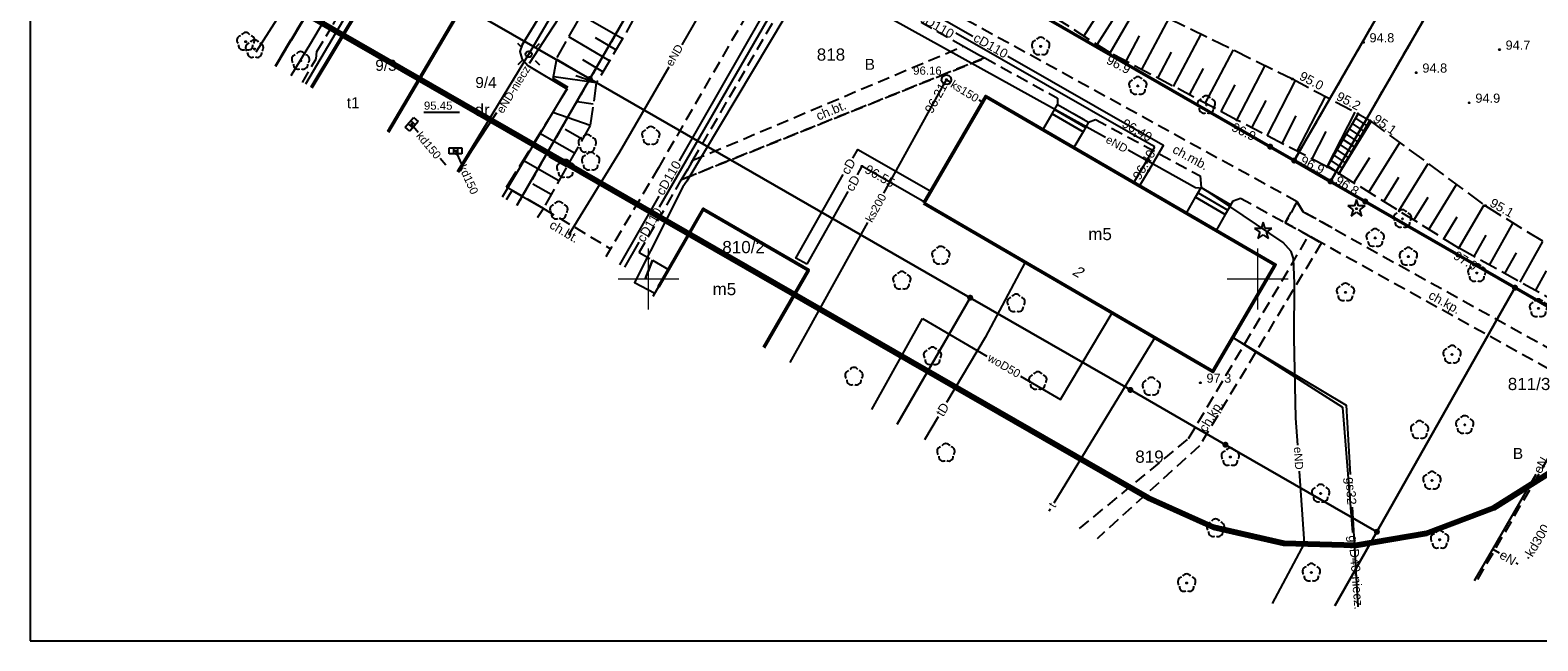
# Model space of a CAD drawing. Extents: x 7487549 to 7487844, y 5781020 to 5781260.
# Tile 1 of 13: x 7487549 to 7487673, y 5781020 to 5781070. Entities that reach past the tile are written whole.
import ezdxf

# ---------------------------------------------------------------- set-up
doc = ezdxf.new("R2010")
doc.units = 0
doc.header["$MEASUREMENT"] = 0
for name, pattern in [('4001', [0]), ('4002', [2, 1, -1]), ('4003', [3, 2, -1]), ('4004', [4, 3, -1]), ('4005', [5, 4, -1]), ('4010', [5, 3, -2]), ('4216', [0]), ('4512', [0]), ('4513', [3, 2, -1]), ('4711', [0]), ('4721', [0]), ('4731', [0]), ('4741', [0]), ('4751', [0]), ('4761', [0]), ('4764', [3, 2, -1])]:
    doc.linetypes.add(name, pattern=pattern)
doc.layers.get('0').update_dxf_attribs({"linetype": 'CONTINUOUS'})
doc.layers.add('! strefy mpzp', color=150, linetype='CONTINUOUS', lineweight=50)
for name, color, linetype in [('1', 7, 'CONTINUOUS'), ('1246', 7, 'CONTINUOUS'), ('1361', 7, 'CONTINUOUS'), ('1363', 250, 'CONTINUOUS'), ('1412', 104, 'CONTINUOUS'), ('1413', 104, 'CONTINUOUS'), ('1422', 104, 'CONTINUOUS'), ('1423', 104, 'CONTINUOUS'), ('1726', 14, 'CONTINUOUS'), ('1728', 14, 'CONTINUOUS'), ('1736', 135, 'CONTINUOUS'), ('1812', 7, 'CONTINUOUS'), ('4512', 7, 'CONTINUOUS'), ('4513', 7, 'CONTINUOUS'), ('4711', 5, 'CONTINUOUS'), ('4721', 14, 'CONTINUOUS'), ('4731', 135, 'CONTINUOUS'), ('4741', 52, 'CONTINUOUS'), ('4751', 40, 'CONTINUOUS'), ('4761', 1, 'CONTINUOUS'), ('4764', 1, 'CONTINUOUS'), ('5214', 130, 'CONTINUOUS'), ('5216', 7, 'CONTINUOUS'), ('5220', 82, 'CONTINUOUS'), ('5230', 104, 'CONTINUOUS'), ('5310', 7, 'CONTINUOUS'), ('5318', 7, 'CONTINUOUS'), ('5334', 7, 'CONTINUOUS'), ('5511', 8, 'CONTINUOUS'), ('5513', 8, 'CONTINUOUS'), ('5515', 7, 'CONTINUOUS'), ('5558', 8, 'CONTINUOUS'), ('5722', 14, 'CONTINUOUS'), ('5852', 8, 'CONTINUOUS'), ('6216', 7, 'CONTINUOUS'), ('6230', 7, 'CONTINUOUS'), ('6301', 7, 'CONTINUOUS'), ('6302', 7, 'CONTINUOUS'), ('6711', 7, 'CONTINUOUS'), ('6721', 7, 'CONTINUOUS'), ('6731', 7, 'CONTINUOUS'), ('6741', 7, 'CONTINUOUS'), ('6751', 7, 'CONTINUOUS'), ('6761', 7, 'CONTINUOUS'), ('6802', 7, 'CONTINUOUS'), ('ZAKRES_OPRACOWANIA', 82, 'CONTINUOUS')]:
    doc.layers.add(name, color=color, linetype=linetype)
doc.styles.get("Standard").update_dxf_attribs({"font": 'arial.ttf'})

# ---------------------------------------------------------------- blocks, each defined once
blk = doc.blocks.new('1363')
at = {"layer": '1363', "color": 250, "linetype": 'Continuous'}
for p, q in [((-1.06, 1.06), (-1.77, 1.77)), ((1.06, 1.06), (1.77, 1.77)), ((-1.06, -1.06), (-1.77, -1.77)), ((1.06, -1.06), (1.77, -1.77))]:
    blk.add_line(p, q, dxfattribs=at)
blk.add_circle((0, 0), 0.5, dxfattribs=at)
blk = doc.blocks.new('1361')
at = {"layer": '1361', "color": 7, "linetype": 'Continuous'}
blk.add_circle((0, 0), 0.5, dxfattribs=at)
blk = doc.blocks.new('1728')
at = {"layer": '1728', "color": 36, "linetype": 'Continuous', "true_color": 0x803300}
for p, q in [((-1.05, 0.5), (1.05, 0.5)), ((-1.05, -0.5), (-1.05, 0.5)), ((-0.35, 0.5), (-0.35, -0.5)), ((0.35, 0.5), (0.35, -0.5)), ((1.05, 0.5), (1.05, -0.5)), ((1.05, -0.5), (-1.05, -0.5))]:
    blk.add_line(p, q, dxfattribs=at)
blk = doc.blocks.new('1736')
at = {"layer": '1736', "color": 212, "linetype": 'Continuous', "true_color": 0xd200d2}
blk.add_circle((0, 0), 0.09, dxfattribs=at)
blk = doc.blocks.new('1726')
at = {"layer": '1726', "color": 36, "linetype": 'Continuous', "true_color": 0x803300}
blk.add_circle((0, 0), 0.09, dxfattribs=at)
blk = doc.blocks.new('1812')
at = {"layer": '1812', "color": 7, "linetype": 'Continuous'}
blk.add_circle((0, 0), 0.09, dxfattribs=at)
blk = doc.blocks.new('1413')
at = {"layer": '1413', "color": 104, "linetype": 'Continuous'}
for p, q in [((-0.33, 0.47), (-1.43, 0.47)), ((-1.43, 0.47), (-0.55, -0.17)), ((0, 1.5), (-0.33, 0.47)), ((0.33, 0.47), (0, 1.5)), ((1.43, 0.47), (0.33, 0.47)), ((0.55, -0.17), (1.43, 0.47)), ((-0.55, -0.17), (-0.88, -1.21)), ((-0.88, -1.21), (0, -0.57)), ((0, -0.57), (0.88, -1.21)), ((0.88, -1.21), (0.55, -0.17))]:
    blk.add_line(p, q, dxfattribs=at)
blk = doc.blocks.new('1423')
at = {"layer": '1423', "color": 104, "linetype": 'Continuous'}
for centre, start, end in [((-0.71, 0.23), 102.5, 221.75), ((0, 0.75), 30.19, 149.77), ((0.71, 0.23), 318.3, 77.49), ((-0.44, -0.61), 174.33, 293.45), ((0.44, -0.61), 246.24, 5.74)]:
    blk.add_arc(centre, 0.75, start, end, dxfattribs=at)
blk = doc.blocks.new('1412')
at = {"layer": '1412', "color": 96, "linetype": 'Continuous', "true_color": 0x008000}
for p, q in [((-0.33, 0.47), (-1.43, 0.47)), ((-1.43, 0.47), (-0.55, -0.17)), ((0, 1.5), (-0.33, 0.47)), ((0.33, 0.47), (0, 1.5)), ((1.43, 0.47), (0.33, 0.47)), ((0.55, -0.17), (1.43, 0.47)), ((-0.55, -0.17), (-0.88, -1.21)), ((-0.88, -1.21), (0, -0.57)), ((0, -0.57), (0.88, -1.21)), ((0.88, -1.21), (0.55, -0.17))]:
    blk.add_line(p, q, dxfattribs=at)
blk.add_circle((0, 0), 0.1, dxfattribs=at)
blk = doc.blocks.new('1422')
at = {"layer": '1422', "color": 96, "linetype": 'Continuous', "true_color": 0x008000}
blk.add_circle((0, 0), 0.1, dxfattribs=at)
for centre, start, end in [((-0.71, 0.23), 102.5, 221.75), ((0, 0.75), 30.19, 149.77), ((0.71, 0.23), 318.3, 77.49), ((-0.44, -0.61), 174.33, 293.45), ((0.44, -0.61), 246.24, 5.74)]:
    blk.add_arc(centre, 0.75, start, end, dxfattribs=at)
blk = doc.blocks.new('1246')
at = {"linetype": 'Continuous', "true_color": 0xfeffff}
h = blk.add_hatch(color=7, dxfattribs=at)
h.dxf.hatch_style = 1
h.paths.add_polyline_path([(-0.25, 0, 1), (0.25, 0, 1)])
at = {"linetype": 'Continuous', "lineweight": 0}
h = blk.add_hatch(color=0, dxfattribs=at)
edge = h.paths.add_edge_path()
edge.add_arc((0, 0), 0.045, 0, 360)

msp = doc.modelspace()

# ---------------------------------------------------------------- linework, layer by layer
at = {"layer": '! strefy mpzp'}
msp.add_lwpolyline([(7487686.3, 5781040.56), (7487683.08, 5781042.41), (7487658.82, 5781056.35), (7487655.97, 5781057.99), (7487652.99, 5781059.7), (7487651.02, 5781060.84), (7487606.7, 5781086.33), (7487596.48, 5781092.21), (7487590.35, 5781095.73), (7487587.4, 5781097.42), (7487667.23, 5781230.64), (7487679.81, 5781251.64)], dxfattribs=at)
msp.add_lwpolyline([(7487549.26, 5781020.33), (7487844.26, 5781020.33), (7487844.26, 5781260.33), (7487549.26, 5781260.33)], close=True)
at = {"linetype": 'Continuous', "lineweight": 18, "ltscale": 0.5}
for points in [[(7487600, 5781047.5), (7487600, 5781050), (7487600, 5781052.5)], [(7487650, 5781047.5), (7487650, 5781050), (7487650, 5781052.5)], [(7487597.5, 5781050), (7487600, 5781050), (7487602.5, 5781050)], [(7487647.5, 5781050), (7487650, 5781050), (7487652.5, 5781050)]]:
    msp.add_lwpolyline(points, dxfattribs=at)
at = {"layer": '4512', "color": 7, "linetype": '4512', "lineweight": 25}
for points in [[(7487589.64, 5781069.2), (7487597.91, 5781082.71), (7487602.32, 5781088.84), (7487603.14, 5781089.7), (7487607.97, 5781093.77), (7487608.84, 5781093.32)], [(7487589.64, 5781069.2), (7487589.45, 5781068.64), (7487589.62, 5781068.07), (7487590.09, 5781067.5), (7487593.31, 5781065.58), (7487588, 5781056.7)]]:
    msp.add_lwpolyline(points, dxfattribs=at)
at = {"layer": '4513', "color": 7, "linetype": '4513', "ltscale": 0.5}
for p, q in [((7487614.08, 5781082.06), (7487600.81, 5781059.1)), ((7487653.23, 5781056.33), (7487614.14, 5781077.78)), ((7487603.64, 5781059.72), (7487613.21, 5781076.18)), ((7487613.21, 5781076.18), (7487627.6, 5781068.11)), ((7487602.72, 5781058.14), (7487627.6, 5781068.11)), ((7487627.6, 5781068.11), (7487633.57, 5781064.82)), ((7487633.57, 5781064.82), (7487633.58, 5781064.31)), ((7487633.58, 5781064.31), (7487636.12, 5781062.84)), ((7487636.12, 5781062.84), (7487636.68, 5781063.07)), ((7487636.68, 5781063.07), (7487645.28, 5781058.44)), ((7487600.81, 5781059.1), (7487596.89, 5781052.47)), ((7487603.64, 5781059.72), (7487602.72, 5781058.14)), ((7487599.23, 5781052.16), (7487602.72, 5781058.14)), ((7487645.28, 5781058.44), (7487645.35, 5781057.49)), ((7487645.35, 5781057.49), (7487647.8, 5781056.06)), ((7487647.8, 5781056.06), (7487647.99, 5781056.41)), ((7487647.99, 5781056.41), (7487648.58, 5781056.62)), ((7487648.58, 5781056.62), (7487652.26, 5781054.61)), ((7487653.22, 5781056.33), (7487652.26, 5781054.61)), ((7487652.26, 5781054.61), (7487653.23, 5781056.33)), ((7487653.72, 5781055.51), (7487653.22, 5781056.33)), ((7487656.1, 5781054.19), (7487653.72, 5781055.51)), ((7487652.26, 5781054.61), (7487654.18, 5781053.54)), ((7487654.18, 5781053.54), (7487655.23, 5781052.95))]:
    msp.add_line(p, q, dxfattribs=at)
at = {"layer": '4711', "color": 5, "linetype": '4711'}
for points in [[(7487618.33, 5781039.3), (7487622.49, 5781046.75)], [(7487622.49, 5781046.75), (7487627.76, 5781043.66)], [(7487630.52, 5781042.04), (7487633.81, 5781040.12), (7487638.05, 5781047.21)]]:
    msp.add_lwpolyline(points, dxfattribs=at)
at = {"layer": '4721', "color": 36, "linetype": '4721', "true_color": 0x803300}
for points in [[(7487619.32, 5781057.02), (7487624.26, 5781065.98), (7487624.45, 5781066.33)], [(7487624.45, 5781066.33), (7487624.78, 5781066.12), (7487624.8, 5781066.11)], [(7487627.12, 5781064.67), (7487627.41, 5781064.49)], [(7487580.57, 5781062.67), (7487581.1, 5781062.04)], [(7487582.9, 5781059.91), (7487583.38, 5781059.35)], [(7487584.16, 5781060.49), (7487584.27, 5781060.24), (7487584.66, 5781059.41)], [(7487611.64, 5781043.14), (7487612.84, 5781045.3), (7487617.99, 5781054.63)], [(7487672.19, 5781027.08), (7487672.25, 5781027.18)]]:
    msp.add_lwpolyline(points, dxfattribs=at)
at = {"layer": '4731', "color": 212, "linetype": '4731', "true_color": 0xd200d2}
for points in [[(7487602.54, 5781059.67), (7487612.89, 5781077.74)], [(7487612.89, 5781077.74), (7487615.72, 5781076.12), (7487626.61, 5781069.9)], [(7487613.1, 5781077.06), (7487600.88, 5781055.88)], [(7487641.55, 5781060.82), (7487639.93, 5781061.74), (7487625.23, 5781070.14)], [(7487629.5, 5781068.25), (7487640.24, 5781062.11), (7487642.26, 5781060.96)], [(7487616.77, 5781059.91), (7487617.18, 5781060.62), (7487623.17, 5781057.2), (7487622.64, 5781056.29)], [(7487639.84, 5781057.89), (7487640.59, 5781059.18), (7487641.55, 5781060.82)], [(7487642.26, 5781060.96), (7487641.04, 5781058.87), (7487640.31, 5781057.62)], [(7487622.64, 5781056.29), (7487617.52, 5781059.23), (7487617.12, 5781058.53)], [(7487612.99, 5781051.2), (7487612.09, 5781051.71), (7487615.99, 5781058.55)], [(7487597.66, 5781051.16), (7487600.88, 5781056.79)], [(7487616.35, 5781057.16), (7487612.99, 5781051.2)], [(7487599.22, 5781053), (7487598.03, 5781050.95)]]:
    msp.add_lwpolyline(points, dxfattribs=at)
at = {"layer": '4741', "color": 52, "linetype": '4741', "true_color": 0xbfbf00}
for points in [[(7487647.96, 5781045.2), (7487657.25, 5781039.65), (7487657.58, 5781033.96)], [(7487657.8, 5781029.2), (7487656.98, 5781039.46), (7487647.96, 5781045.2)], [(7487657.74, 5781031.29), (7487658.21, 5781023.13)]]:
    msp.add_lwpolyline(points, dxfattribs=at)
at = {"layer": '4751', "color": 30, "linetype": '4751', "true_color": 0xff9100}
for points in [[(7487630.92, 5781051.36), (7487627.64, 5781045.21), (7487624.47, 5781039.86)], [(7487633.29, 5781031.65), (7487641.56, 5781045.17)], [(7487623.78, 5781038.69), (7487622.66, 5781036.82)], [(7487632.87, 5781030.96), (7487632.99, 5781031.16)]]:
    msp.add_lwpolyline(points, dxfattribs=at)
at = {"layer": '4761', "color": 1, "linetype": '4761'}
for points in [[(7487584.33, 5781058.81), (7487590.17, 5781068.42), (7487598.27, 5781082.21), (7487602.83, 5781088.19), (7487606.99, 5781092.29), (7487607.93, 5781091.48)], [(7487590.23, 5781067.69), (7487591.77, 5781070.03), (7487598.93, 5781081.03), (7487604.91, 5781089.18), (7487609.24, 5781091.72), (7487609.39, 5781092.38)], [(7487609.39, 5781092.38), (7487609.75, 5781091.84), (7487609.05, 5781089.15), (7487610.89, 5781084.55), (7487608.03, 5781078.36), (7487602.73, 5781069.2)], [(7487637.5, 5781061.58), (7487613.99, 5781074.63), (7487613.62, 5781074.67), (7487612.81, 5781074.27), (7487612.61, 5781073.86), (7487603.16, 5781058.01), (7487602.83, 5781057.56), (7487598.86, 5781049.7), (7487600.51, 5781048.82)], [(7487576.75, 5781074.37), (7487574.92, 5781071.16), (7487571.86, 5781065.95)], [(7487574.58, 5781073.27), (7487572.25, 5781069.29), (7487570.65, 5781066.65)], [(7487601.66, 5781067.36), (7487597.62, 5781060.39), (7487593.44, 5781053.58)], [(7487584.42, 5781058.75), (7487585.49, 5781060.52), (7487587.55, 5781063.64)], [(7487653.28, 5781036.37), (7487653.13, 5781038.59), (7487652.99, 5781045.18), (7487653.03, 5781049.62), (7487652.93, 5781051.68), (7487652.75, 5781052.25), (7487652.1, 5781052.99), (7487645.51, 5781057.4), (7487644.9, 5781057.47), (7487639.37, 5781060.55)], [(7487651.22, 5781023.4), (7487653.83, 5781028.32), (7487653.43, 5781034.24)], [(7487667.79, 5781025.27), (7487669.29, 5781027.84), (7487672.86, 5781033.99)], [(7487669.29, 5781027.84), (7487669.8, 5781027.54)], [(7487671.17, 5781026.72), (7487671.35, 5781026.62)]]:
    msp.add_lwpolyline(points, dxfattribs=at)
at = {"layer": '4764', "color": 1, "linetype": '4764', "ltscale": 0.5}
msp.add_lwpolyline([(7487571.61, 5781066.1), (7487572.73, 5781068.05), (7487572.77, 5781068.63), (7487574.12, 5781070.85), (7487583.54, 5781087.39), (7487594.11, 5781105.84), (7487595.9, 5781105.44), (7487597.67, 5781108.4), (7487597.09, 5781109.63), (7487599.92, 5781114.46), (7487611.22, 5781133.77), (7487611.73, 5781134.14), (7487612.68, 5781135.75), (7487612.58, 5781136.34), (7487613.64, 5781138.06), (7487615.26, 5781138.02), (7487627.82, 5781158.68), (7487627.2, 5781159.45), (7487628.09, 5781161.01), (7487627.97, 5781161.68), (7487640.49, 5781182.05)], dxfattribs=at)
at = {"layer": '5214', "color": 7, "linetype": '4010', "lineweight": 35, "ltscale": 0.5}
for points in [[(7487679.81, 5781251.64), (7487667.23, 5781230.64), (7487587.4, 5781097.42), (7487569.38, 5781067.43)], [(7487569.38, 5781067.43), (7487587.4, 5781097.42), (7487667.23, 5781230.64), (7487679.81, 5781251.64)]]:
    msp.add_lwpolyline(points, dxfattribs=at)
at = {"layer": '5216', "color": 7, "linetype": '4216'}
for points in [[(7487764.5, 5781247.9), (7487714.69, 5781161.49), (7487712.48, 5781162.76), (7487652.99, 5781059.7), (7487651.02, 5781060.84), (7487606.7, 5781086.33), (7487596.48, 5781092.21), (7487590.35, 5781095.73), (7487587.4, 5781097.42), (7487667.23, 5781230.64), (7487679.81, 5781251.64)], [(7487655.97, 5781057.99), (7487652.99, 5781059.7), (7487712.48, 5781162.76), (7487714.69, 5781161.49), (7487709.14, 5781151.85), (7487709.92, 5781151.43), (7487655.97, 5781057.99)], [(7487690.51, 5781055.43), (7487683.08, 5781042.41), (7487671.11, 5781049.28), (7487658.82, 5781056.35), (7487655.97, 5781057.99), (7487709.92, 5781151.43), (7487737.05, 5781136.9), (7487690.51, 5781055.43)], [(7487569.38, 5781067.43), (7487587.4, 5781097.42), (7487590.35, 5781095.73), (7487578.5, 5781075.95), (7487572.34, 5781065.68)], [(7487587.4, 5781097.42), (7487569.38, 5781067.43)], [(7487595.19, 5781066.39), (7487584.75, 5781072.39), (7487596.48, 5781092.21), (7487606.7, 5781086.33), (7487595.19, 5781066.39)], [(7487595.19, 5781066.39), (7487606.7, 5781086.33), (7487651.02, 5781060.84), (7487652.99, 5781059.7), (7487655.97, 5781057.99), (7487658.82, 5781056.35), (7487671.11, 5781049.28), (7487659.78, 5781029.27), (7487647.35, 5781036.41), (7487639.55, 5781040.9), (7487626.4, 5781048.46), (7487595.19, 5781066.39)], [(7487572.34, 5781065.68), (7487578.5, 5781075.95), (7487584.75, 5781072.39), (7487578.65, 5781062.06)], [(7487578.65, 5781062.06), (7487584.75, 5781072.39), (7487595.19, 5781066.39), (7487589.2, 5781056.01)], [(7487589.2, 5781056.01), (7487595.19, 5781066.39)], [(7487595.19, 5781066.39), (7487626.4, 5781048.46), (7487620.42, 5781038.1)], [(7487656.34, 5781023.19), (7487659.78, 5781029.27), (7487671.11, 5781049.28)], [(7487671.11, 5781049.28), (7487683.08, 5781042.41), (7487686.3, 5781040.56)], [(7487620.42, 5781038.1), (7487626.4, 5781048.46), (7487639.55, 5781040.9), (7487647.35, 5781036.41), (7487659.78, 5781029.27), (7487656.34, 5781023.19)]]:
    msp.add_lwpolyline(points, dxfattribs=at)
at = {"layer": '5220', "color": 96, "linetype": '4004', "ltscale": 0.5, "true_color": 0x008000}
for points in [[(7487671.81, 5781092.3), (7487652.99, 5781059.7), (7487651.02, 5781060.84), (7487615.9, 5781081.04), (7487618.59, 5781085.75), (7487617.03, 5781086.93), (7487627.26, 5781096.78), (7487640.46, 5781116.63), (7487647.96, 5781129.34), (7487671.81, 5781092.3)], [(7487690.51, 5781055.43), (7487683.08, 5781042.41), (7487671.11, 5781049.28), (7487658.82, 5781056.35), (7487655.97, 5781057.99), (7487674, 5781089.22), (7487700.27, 5781072.5), (7487690.51, 5781055.43)]]:
    msp.add_lwpolyline(points, dxfattribs=at)
at = {"layer": '5230', "color": 104, "linetype": '4002', "ltscale": 0.5}
for points in [[(7487679.81, 5781251.64), (7487667.23, 5781230.64), (7487659.05, 5781216.99), (7487658.18, 5781215.55), (7487587.4, 5781097.42), (7487569.38, 5781067.43)], [(7487689.76, 5781123.41), (7487671.81, 5781092.3), (7487652.99, 5781059.7), (7487651.02, 5781060.84), (7487615.9, 5781081.04), (7487618.59, 5781085.75), (7487617.03, 5781086.93), (7487627.26, 5781096.78), (7487640.46, 5781116.63), (7487647.96, 5781129.34), (7487653.92, 5781139.47), (7487677.85, 5781180.13)], [(7487674, 5781089.22), (7487655.97, 5781057.99), (7487652.99, 5781059.7), (7487671.81, 5781092.3), (7487689.76, 5781123.41), (7487712.48, 5781162.76), (7487714.69, 5781161.49), (7487709.14, 5781151.85), (7487709.92, 5781151.43), (7487690.64, 5781118.05), (7487674, 5781089.22)], [(7487569.38, 5781067.43), (7487587.4, 5781097.42), (7487590.35, 5781095.73), (7487578.5, 5781075.95), (7487572.34, 5781065.68)], [(7487572.34, 5781065.68), (7487578.5, 5781075.95), (7487590.35, 5781095.73), (7487596.48, 5781092.21), (7487584.75, 5781072.39)], [(7487578.65, 5781062.06), (7487584.75, 5781072.39), (7487596.48, 5781092.21), (7487606.7, 5781086.33), (7487595.19, 5781066.39), (7487589.2, 5781056.01)], [(7487683.08, 5781042.41), (7487671.11, 5781049.28), (7487658.82, 5781056.35), (7487655.97, 5781057.99), (7487674, 5781089.22)], [(7487589.2, 5781056.01), (7487595.19, 5781066.39), (7487606.7, 5781086.33), (7487615.9, 5781081.04), (7487651.02, 5781060.84), (7487652.99, 5781059.7), (7487655.97, 5781057.99), (7487658.82, 5781056.35), (7487671.11, 5781049.28), (7487683.08, 5781042.41), (7487686.3, 5781040.56)], [(7487584.75, 5781072.39), (7487578.65, 5781062.06)]]:
    msp.add_lwpolyline(points, dxfattribs=at)
at = {"layer": '5310', "color": 7, "linetype": '4001', "lineweight": 50}
for points in [[(7487572.34, 5781065.68), (7487578.5, 5781075.95), (7487584.75, 5781072.39)], [(7487584.75, 5781072.39), (7487578.65, 5781062.06)], [(7487622.59, 5781056.21), (7487627.68, 5781064.96), (7487651.44, 5781051.16), (7487646.32, 5781042.4), (7487622.59, 5781056.21)], [(7487600.82, 5781049.35), (7487601.64, 5781050.78), (7487604.5, 5781055.72), (7487613.12, 5781050.72), (7487609.47, 5781044.38)]]:
    msp.add_lwpolyline(points, dxfattribs=at)
at = {"layer": '5318', "color": 7, "linetype": '4005'}
msp.add_lwpolyline([(7487599.74, 5781049.97), (7487600.34, 5781051.53), (7487601.64, 5781050.78), (7487600.36, 5781048.55)], dxfattribs=at)
at = {"layer": '5334', "color": 7, "linetype": '4001'}
for p, q in [((7487657.51, 5781062.31), (7487658.43, 5781061.68)), ((7487657.76, 5781062.74), (7487658.69, 5781062.12)), ((7487658.01, 5781063.17), (7487658.94, 5781062.55)), ((7487657.01, 5781061.44), (7487657.93, 5781060.82)), ((7487657.26, 5781061.87), (7487658.18, 5781061.25)), ((7487656.25, 5781060.14), (7487657.18, 5781059.51)), ((7487656.5, 5781060.57), (7487657.43, 5781059.95)), ((7487656.75, 5781061.01), (7487657.68, 5781060.38)), ((7487655.75, 5781059.27), (7487656.67, 5781058.65)), ((7487656, 5781059.71), (7487656.92, 5781059.08))]:
    msp.add_line(p, q, dxfattribs=at)
at = {"layer": '5334'}
for points in [[(7487633.33, 5781063.88), (7487635.86, 5781062.41)], [(7487645.1, 5781057.05), (7487647.55, 5781055.63)]]:
    msp.add_lwpolyline(points, dxfattribs=at)
at = {"layer": '5334', "color": 7, "linetype": '4001'}
for points in [[(7487633.12, 5781063.52, 0), (7487635.66, 5781062.05, 0), (7487634.91, 5781060.76, 0), (7487632.37, 5781062.23, 0), (7487633.12, 5781063.52, 0)], [(7487633.12, 5781063.52, 0), (7487633.58, 5781064.31, 0), (7487636.12, 5781062.84, 0), (7487635.66, 5781062.05, 0), (7487633.12, 5781063.52, 0)], [(7487655.7, 5781059.19, 0), (7487658.23, 5781063.54, 0), (7487659.19, 5781062.98, 0), (7487656.67, 5781058.63, 0), (7487655.7, 5781059.19, 0)], [(7487644.89, 5781056.69, 0), (7487645.35, 5781057.49, 0), (7487647.8, 5781056.06, 0), (7487647.34, 5781055.27, 0), (7487644.89, 5781056.69, 0)], [(7487644.89, 5781056.69, 0), (7487647.34, 5781055.27, 0), (7487646.59, 5781053.98, 0), (7487644.14, 5781055.4, 0), (7487644.89, 5781056.69, 0)]]:
    msp.add_polyline3d(points, dxfattribs=at)
at = {"layer": '5511', "color": 8, "linetype": 'Continuous'}
msp.add_lwpolyline([(7487578.65, 5781062.06), (7487584.75, 5781072.39), (7487596.48, 5781092.21), (7487602.32, 5781088.84), (7487597.91, 5781082.71), (7487589.64, 5781069.2), (7487589.45, 5781068.64), (7487589.62, 5781068.07), (7487590.09, 5781067.5), (7487593.31, 5781065.58), (7487588, 5781056.7)], dxfattribs=at)
at = {"layer": '5513', "color": 7, "linetype": '4513', "ltscale": 0.5}
for points in [[(7487627.6, 5781068.11), (7487602.72, 5781058.14), (7487603.64, 5781059.72), (7487625.86, 5781069.09), (7487627.6, 5781068.11)], [(7487653.23, 5781056.33), (7487653.72, 5781055.51), (7487676.51, 5781042.86), (7487677.95, 5781042.72), (7487679.15, 5781043.25), (7487676.41, 5781039.74), (7487676.51, 5781041.15), (7487655.23, 5781052.95), (7487654.18, 5781053.54), (7487652.26, 5781054.61), (7487653.23, 5781056.33)], [(7487590.89, 5781055.04), (7487591.38, 5781055.78), (7487596.89, 5781052.47)], [(7487596.89, 5781052.47), (7487596.51, 5781051.82)], [(7487635.37, 5781029.53), (7487644.33, 5781036.91), (7487654.18, 5781053.54), (7487655.23, 5781052.95), (7487645.21, 5781036.31), (7487636.81, 5781028.7)], [(7487599.23, 5781052.16), (7487600.34, 5781051.53), (7487599.74, 5781049.97)], [(7487668.06, 5781025.37), (7487676.41, 5781039.74), (7487679.15, 5781043.25), (7487679.96, 5781044.72), (7487681.01, 5781044.15), (7487680.3, 5781042.66), (7487680.3, 5781041.76), (7487680.71, 5781041.17), (7487685.07, 5781038.83)]]:
    msp.add_lwpolyline(points, dxfattribs=at)
at = {"layer": '5515', "color": 7, "linetype": '4001'}
msp.add_lwpolyline([(7487562.62, 5781072.87), (7487570.84, 5781085.62), (7487582.83, 5781104.13), (7487597.69, 5781128.52), (7487628.26, 5781176.21), (7487658.07, 5781226.66), (7487664.32, 5781223.53), (7487647.72, 5781195.83), (7487631.69, 5781169.22), (7487600.29, 5781119.43), (7487567.77, 5781068.59)], dxfattribs=at)
at = {"layer": '5558', "color": 8, "linetype": 'Continuous'}
for points in [[(7487588.35, 5781056.5), (7487588.81, 5781057.26), (7487591.38, 5781055.78)], [(7487591.38, 5781055.78), (7487590.89, 5781055.04)]]:
    msp.add_lwpolyline(points, dxfattribs=at)
at = {"layer": '5722', "color": 36, "linetype": '4003', "true_color": 0x803300}
msp.add_lwpolyline([(7487624.45, 5781066.72), (7487624.64, 5781066.68), (7487624.79, 5781066.54), (7487624.85, 5781066.35), (7487624.81, 5781066.16), (7487624.69, 5781066), (7487624.51, 5781065.93), (7487624.31, 5781065.95), (7487624.15, 5781066.06), (7487624.06, 5781066.24), (7487624.07, 5781066.44), (7487624.17, 5781066.61), (7487624.34, 5781066.71), (7487624.45, 5781066.72)], dxfattribs=at)
at = {"layer": '5852', "color": 7, "linetype": '4001'}
for p, q in [((7487635.74, 5781069.9), (7487638.21, 5781073.78)), ((7487637.89, 5781068.53), (7487640.27, 5781072.62)), ((7487597.87, 5781069.69), (7487594.47, 5781071.63)), ((7487636.82, 5781069.22), (7487638.07, 5781071.18)), ((7487640.49, 5781067.16), (7487642.72, 5781071.37)), ((7487596.79, 5781067.87), (7487593.46, 5781069.85)), ((7487597.33, 5781068.78), (7487595.65, 5781069.77)), ((7487639.19, 5781067.84), (7487640.29, 5781069.93)), ((7487643.09, 5781065.78), (7487645.36, 5781070.07)), ((7487641.79, 5781066.46), (7487642.92, 5781068.59)), ((7487645.69, 5781064.39), (7487648.01, 5781068.77)), ((7487595.72, 5781066.06), (7487592.47, 5781067.98)), ((7487596.26, 5781066.97), (7487594.6, 5781067.95)), ((7487644.39, 5781065.08), (7487645.54, 5781067.25)), ((7487648.29, 5781063.02), (7487650.62, 5781067.48)), ((7487595.72, 5781066.06), (7487592.22, 5781066.57)), ((7487595.72, 5781066.06), (7487594.03, 5781066.66)), ((7487650.76, 5781061.74), (7487653.09, 5781066.26)), ((7487646.99, 5781063.71), (7487648.16, 5781065.91)), ((7487653.23, 5781060.47), (7487655.55, 5781064.96)), ((7487595.21, 5781062.58), (7487592.14, 5781063.63)), ((7487595.46, 5781064.32), (7487594.14, 5781064.51)), ((7487649.52, 5781062.38), (7487650.68, 5781064.63)), ((7487655.7, 5781059.19), (7487658, 5781063.66)), ((7487652, 5781061.1), (7487653.16, 5781063.36)), ((7487656.67, 5781058.63), (7487659.31, 5781062.89)), ((7487593.93, 5781060.32), (7487591.08, 5781061.92)), ((7487594.57, 5781061.45), (7487593.17, 5781062.24)), ((7487654.47, 5781059.83), (7487655.62, 5781062.07)), ((7487655.7, 5781059.19), (7487656.91, 5781061.4)), ((7487659.12, 5781057.11), (7487661.65, 5781061.17)), ((7487593.29, 5781059.18), (7487591.85, 5781060)), ((7487657.89, 5781057.87), (7487659.19, 5781059.95)), ((7487592.65, 5781058.05), (7487589.71, 5781059.71)), ((7487661.58, 5781055.58), (7487663.99, 5781059.45)), ((7487592.02, 5781056.92), (7487590.52, 5781057.76)), ((7487660.35, 5781056.34), (7487661.58, 5781058.33)), ((7487664.04, 5781054.05), (7487666.32, 5781057.73)), ((7487662.81, 5781054.82), (7487663.98, 5781056.7)), ((7487665.27, 5781053.29), (7487666.38, 5781055.08)), ((7487666.5, 5781052.53), (7487668.58, 5781056.07)), ((7487669.02, 5781051.13), (7487670.95, 5781054.6)), ((7487667.76, 5781051.83), (7487668.74, 5781053.59)), ((7487671.54, 5781049.73), (7487673.4, 5781053.08)), ((7487670.28, 5781050.43), (7487671.23, 5781052.13)), ((7487672.8, 5781049.03), (7487673.71, 5781050.67))]:
    msp.add_line(p, q, dxfattribs=at)
at = {"layer": '5852', "color": 7, "linetype": '4004', "ltscale": 0.5}
msp.add_lwpolyline([(7487591.38, 5781055.78), (7487588.36, 5781057.52), (7487593.42, 5781065.7), (7487592.19, 5781066.42), (7487592.5, 5781068.15), (7487594.65, 5781071.94), (7487596.59, 5781075.46), (7487598.84, 5781079.5), (7487600.88, 5781082.62), (7487603.84, 5781086.92), (7487605.33, 5781088.65), (7487608.03, 5781090.24), (7487615.7, 5781085.49), (7487614.12, 5781083.03), (7487609.37, 5781085.79), (7487607.93, 5781086.05), (7487606.4, 5781084.31), (7487602.11, 5781077.3), (7487599.86, 5781073.27), (7487597.87, 5781069.69), (7487595.72, 5781066.06), (7487595.21, 5781062.58), (7487591.38, 5781055.78)], dxfattribs=at)
for points in [[(7487652.84, 5781066.39), (7487658.23, 5781063.54), (7487655.7, 5781059.19), (7487648.29, 5781063.02), (7487637.89, 5781068.53), (7487629.31, 5781073.99), (7487623.37, 5781076.99), (7487619.08, 5781080.5), (7487616.11, 5781079.65), (7487618.01, 5781083.53), (7487620.62, 5781085.04), (7487625.01, 5781083.3), (7487631.63, 5781077.47), (7487640.89, 5781072.27)], [(7487666.5, 5781052.53), (7487656.67, 5781058.63), (7487659.19, 5781062.98), (7487668.68, 5781056), (7487681.53, 5781048.06), (7487679.71, 5781044.89), (7487676.58, 5781046.93)]]:
    msp.add_lwpolyline(points, close=True, dxfattribs=at)
at = {"layer": '6721', "color": 36, "linetype": 'Continuous', "true_color": 0x803300}
msp.add_line((7487581.57, 5781063.67), (7487584.48, 5781063.67), dxfattribs=at)
at = {"layer": 'ZAKRES_OPRACOWANIA', "color": 96, "linetype": 'Continuous', "lineweight": 80, "true_color": 0x008000, "flags": 128}
msp.add_lwpolyline([(7487766.87, 5781191.65), (7487682.04, 5781043.19), (7487678.62, 5781038.39), (7487674.35, 5781034.34), (7487669.36, 5781031.21), (7487663.84, 5781029.12), (7487658.04, 5781028.14), (7487652.15, 5781028.31), (7487646.41, 5781029.63), (7487641.04, 5781032.04), (7487572.49, 5781071.36), (7487567.64, 5781074.83), (7487563.57, 5781079.17), (7487560.44, 5781084.25), (7487558.38, 5781089.83), (7487557.45, 5781095.71), (7487557.71, 5781101.65), (7487559.14, 5781107.44), (7487561.67, 5781112.82), (7487633.33, 5781233.26)], dxfattribs=at)

# ---------------------------------------------------------------- block references
at = {"layer": '1246', "color": 7}
for p in [(7487595.19, 5781066.39), (7487651.02, 5781060.84), (7487652.99, 5781059.7), (7487655.97, 5781057.99), (7487658.82, 5781056.35), (7487626.4, 5781048.46), (7487671.11, 5781049.28), (7487639.55, 5781040.9), (7487647.35, 5781036.41), (7487659.78, 5781029.27)]:
    msp.add_blockref('1246', p, dxfattribs=at)
at = {"layer": '1361', "color": 7, "xscale": 0.5, "yscale": 0.5}
msp.add_blockref('1361', (7487590.17, 5781068.42), dxfattribs=at)
at = {"layer": '1363', "color": 250, "xscale": 0.5, "yscale": 0.5}
msp.add_blockref('1363', (7487590.17, 5781068.42), dxfattribs=at)
at = {"layer": '1412', "color": 104, "xscale": 0.5, "yscale": 0.5}
msp.add_blockref('1412', (7487658.1, 5781055.76), dxfattribs=at)
at = {"layer": '1413', "color": 104, "xscale": 0.5, "yscale": 0.5}
msp.add_blockref('1413', (7487650.44, 5781053.91), dxfattribs=at)
at = {"layer": '1422', "color": 104, "xscale": 0.5, "yscale": 0.5}
for p in [(7487566.95, 5781069.45), (7487632.19, 5781069.06), (7487567.67, 5781068.84), (7487571.45, 5781067.88), (7487640.16, 5781065.82), (7487645.79, 5781064.27), (7487661.88, 5781054.92), (7487659.64, 5781053.36), (7487662.36, 5781051.83), (7487667.98, 5781050.48), (7487657.2, 5781048.9), (7487673.04, 5781047.59), (7487665.95, 5781043.8), (7487666.99, 5781038.04), (7487647.75, 5781035.4), (7487664.3, 5781033.47), (7487655.16, 5781032.41), (7487646.54, 5781029.57), (7487664.93, 5781028.62), (7487654.4, 5781025.93), (7487644.17, 5781025.07)]:
    msp.add_blockref('1422', p, dxfattribs=at)
at = {"layer": '1423', "color": 104, "xscale": 0.5, "yscale": 0.5}
for p in [(7487600.19, 5781061.73), (7487594.98, 5781061.08), (7487595.26, 5781059.63), (7487593.2, 5781059.02), (7487592.64, 5781055.59), (7487623.99, 5781051.92), (7487620.79, 5781049.86), (7487630.17, 5781048), (7487623.31, 5781043.66), (7487616.86, 5781042), (7487631.95, 5781041.64), (7487641.27, 5781041.18), (7487663.28, 5781037.62), (7487624.41, 5781035.75)]:
    msp.add_blockref('1423', p, dxfattribs=at)
at = {"layer": '1726', "color": 36, "true_color": 0x803300, "xscale": 0.5, "yscale": 0.5}
for p, rotation in [((7487624.26, 5781065.98), 61.08558499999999), ((7487580.57, 5781062.67), 229.605352), ((7487584.27, 5781060.24), 294.274442)]:
    msp.add_blockref('1726', p, dxfattribs=dict(at, rotation=rotation))
for p in [(7487624.45, 5781066.33), (7487584.16, 5781060.49)]:
    msp.add_blockref('1726', p, dxfattribs=at)
at = {"layer": '1728', "color": 14, "xscale": 0.5, "yscale": 0.5, "rotation": 229.605352}
msp.add_blockref('1728', (7487580.57, 5781062.67), dxfattribs=at)
at = {"layer": '1728', "color": 14, "xscale": 0.5, "yscale": 0.5}
msp.add_blockref('1728', (7487584.16, 5781060.49), dxfattribs=at)
at = {"layer": '1736', "color": 212, "true_color": 0xd200d2, "xscale": 0.5, "yscale": 0.5}
for p, rotation in [((7487639.93, 5781061.74), 330.26597), ((7487640.24, 5781062.11), 330.26597), ((7487640.59, 5781059.18), 59.692554), ((7487641.04, 5781058.87), 59.692554)]:
    msp.add_blockref('1736', p, dxfattribs=dict(at, rotation=rotation))
msp.add_blockref('1736', (7487617.52, 5781059.23), dxfattribs=at)
at = {"layer": '1812', "color": 7, "xscale": 0.5, "yscale": 0.5}
for p in [(7487637.89, 5781068.53), (7487658.67, 5781069.39), (7487669.84, 5781068.79), (7487652.84, 5781066.39), (7487663.01, 5781066.91), (7487658.23, 5781063.54), (7487667.36, 5781064.44), (7487648.29, 5781063.02), (7487659.19, 5781062.98), (7487655.7, 5781059.19), (7487656.66, 5781058.62), (7487668.68, 5781056), (7487666.5, 5781052.53), (7487645.29, 5781041.49)]:
    msp.add_blockref('1812', p, dxfattribs=at)

# ---------------------------------------------------------------- texts
at = {"layer": '1', "color": 7}
for s, rotation, p in [('ch.bt.', 22.7064, (7487613.95, 5781062.97)), ('ch.mb.', -28.7548, (7487642.93, 5781060.39)), ('ch.bt.', 329.3311, (7487591.8, 5781054.22)), ('ch.kp.', 330.9668, (7487663.94, 5781048.44)), ('ch.kp.', 58.9396, (7487645.75, 5781037.37))]:
    msp.add_text(s, height=0.75, rotation=rotation, dxfattribs=at).set_placement(p)
at = {"layer": '6216', "color": 7}
for s, height, p in [('818', 1, (7487613.81, 5781067.89)), ('9/3', 0.9, (7487577.58, 5781067.06)), ('9/4', 0.9, (7487585.79, 5781065.65)), ('810/2', 1, (7487606.06, 5781052.11)), ('811/3', 1, (7487670.52, 5781040.89)), ('819', 1, (7487639.95, 5781034.93))]:
    msp.add_text(s, height=height, dxfattribs=at).set_placement(p)
at = {"layer": '6230', "color": 96, "true_color": 0x008000}
for s, height, p in [('B', 0.9, (7487617.75, 5781067.14)), ('dr', 1, (7487585.73, 5781063.35)), ('B', 0.9, (7487670.94, 5781035.24))]:
    msp.add_text(s, height=height, dxfattribs=at).set_placement(p)
at = {"layer": '6301', "color": 7, "oblique": 15}
msp.add_text('2', height=0.9, rotation=329.8021, dxfattribs=at).set_placement((7487634.7, 5781050.41))
at = {"layer": '6302', "color": 7}
for s, height, p in [('t1', 0.9, (7487575.24, 5781063.99)), ('m5', 1, (7487636.09, 5781053.18)), ('m5', 1, (7487605.26, 5781048.67))]:
    msp.add_text(s, height=height, rotation=359.97, dxfattribs=at).set_placement(p)
at = {"layer": '6711', "color": 5}
msp.add_text('woD50', height=0.67, rotation=329.6533, dxfattribs=at).set_placement((7487627.76, 5781043.34))
at = {"layer": '6721', "color": 36, "true_color": 0x803300}
for s, height, rotation, p in [('96.16', 0.67, 359.97, (7487621.72, 5781066.74)), ('ks150', 0.67, 328.2256, (7487624.72, 5781065.76)), ('96.21', 0.75, 61.1892, (7487623.28, 5781063.49)), ('95.45', 0.67, 359.97, (7487581.57, 5781063.87)), ('kd150', 0.67, 310.0415, (7487580.89, 5781061.71)), ('kd150', 0.67, 294.2744, (7487584.41, 5781059.18)), ('ks200', 0.67, 60.8141, (7487618.34, 5781054.57)), ('kd300', 0.75, 59.3272, (7487672.54, 5781027.15))]:
    msp.add_text(s, height=height, rotation=rotation, dxfattribs=at).set_placement(p)
at = {"layer": '6731', "color": 212, "true_color": 0xd200d2}
for s, rotation, p in [('cD110', 330.2751, (7487622.17, 5781071.18)), ('cD110', 330.2534, (7487626.59, 5781069.55)), ('96.40', 329.9899, (7487638.78, 5781062.53)), ('cD', 60.2745, (7487616.41, 5781058.48)), ('96.40', 59.8586, (7487640.33, 5781058.04)), ('cD110', 60.1892, (7487601.21, 5781056.78)), ('96.55', 330.1011, (7487617.67, 5781058.76)), ('cD', 60.582, (7487616.77, 5781057.1)), ('cD110', 60.0144, (7487599.64, 5781052.93))]:
    msp.add_text(s, height=0.75, rotation=rotation, dxfattribs=at).set_placement(p)
at = {"layer": '6741', "color": 52, "true_color": 0xbfbf00}
for s, rotation, p in [('gs32', 273.3297, (7487657.22, 5781033.73)), ('gsD40-niecz.', 274.595, (7487657.45, 5781028.96))]:
    msp.add_text(s, height=0.75, rotation=rotation, dxfattribs=at).set_placement(p)
at = {"layer": '6751', "color": 30, "true_color": 0xff9100}
for s, height, rotation, p in [('tD', 0.75, 59.2961, (7487624.18, 5781038.65)), ('t', 0.67, 58.483, (7487633.35, 5781031.18))]:
    msp.add_text(s, height=height, rotation=rotation, dxfattribs=at).set_placement(p)
at = {"layer": '6761', "color": 1}
for s, height, rotation, p in [('eND', 0.67, 59.9024, (7487601.94, 5781067.36)), ('eND-niecz.', 0.67, 58.2526, (7487588.04, 5781063.5)), ('eND', 0.67, 330.9561, (7487637.46, 5781061.22)), ('eND', 0.67, 273.6188, (7487652.96, 5781036.21)), ('eN', 0.75, 59.887, (7487673.22, 5781033.96)), ('eN', 0.75, 329.2278, (7487669.76, 5781027.17))]:
    msp.add_text(s, height=height, rotation=rotation, dxfattribs=at).set_placement(p)
at = {"layer": '6802', "color": 7}
for s, p in [('94.8', (7487659.17, 5781069.39)), ('94.7', (7487670.34, 5781068.79)), ('94.8', (7487663.51, 5781066.91)), ('94.9', (7487667.86, 5781064.44)), ('97.3', (7487645.79, 5781041.49))]:
    msp.add_text(s, height=0.75, dxfattribs=at).set_placement(p)
for s, rotation, p in [('96.9', -27.4769, (7487637.5, 5781067.7)), ('95.0', -27.8087, (7487653.34, 5781066.39)), ('95.2', -27.341, (7487656.38, 5781064.72)), ('96.9', -26.0328, (7487647.78, 5781062.18)), ('95.1', -35.2673, (7487659.39, 5781062.94)), ('96.9', -26.834, (7487653.41, 5781059.46)), ('96.8', -32.1756, (7487656.28, 5781057.87)), ('95.1', -29.655, (7487668.97, 5781056.01)), ('97.0', -30.8466, (7487665.98, 5781051.7))]:
    msp.add_text(s, height=0.75, rotation=rotation, dxfattribs=at).set_placement(p)

doc.saveas('drawing.dxf')
